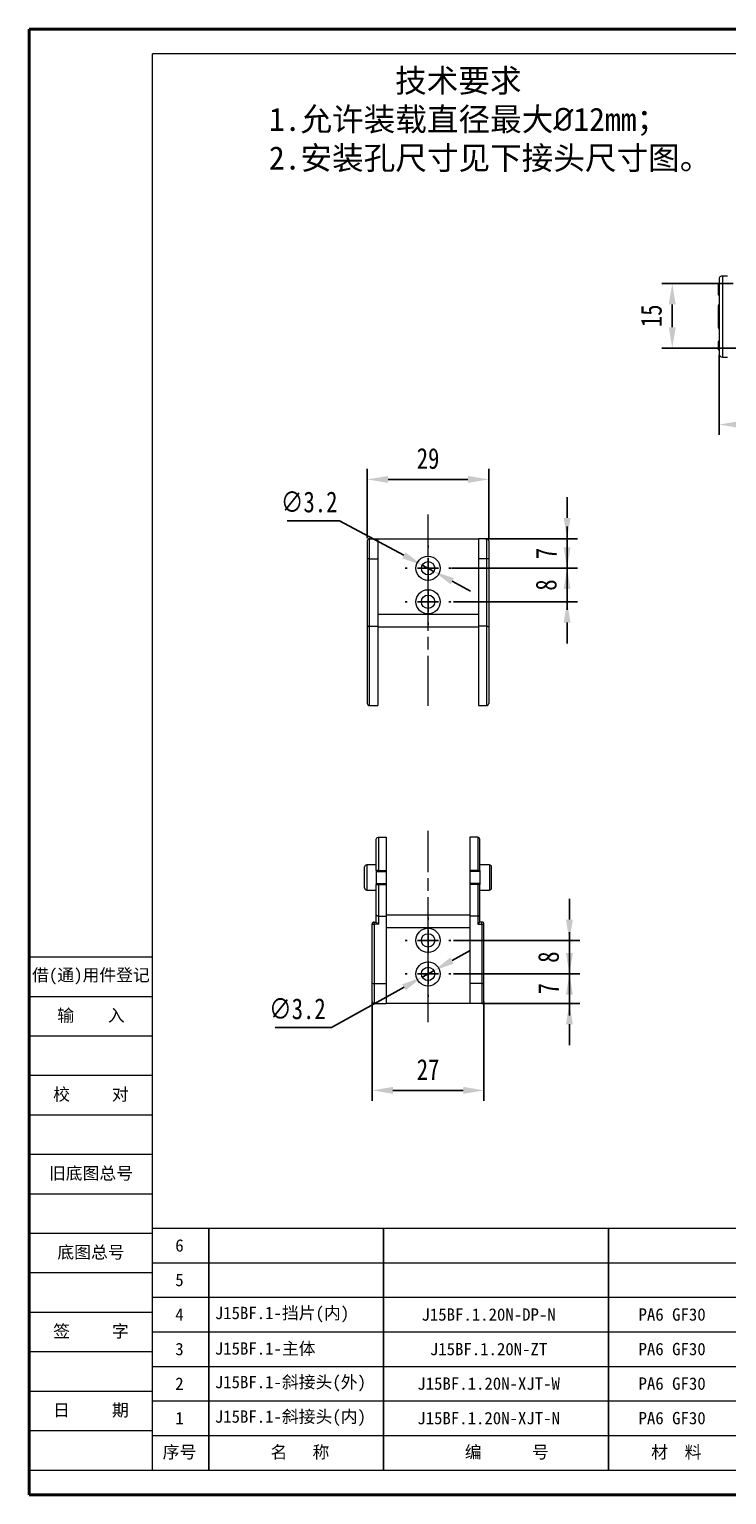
# Model space of a CAD drawing. Header units: millimetres. Extents: x 3187 to 3689, y -339 to 12.
# Tile 1 of 33: x 3187 to 3355, y -339 to 12. Entities that reach past the tile are written whole.
import ezdxf

# ---------------------------------------------------------------- set-up
doc = ezdxf.new("R2010")
doc.units = ezdxf.units.MM
doc.linetypes.add('ACAD_ISO08W100', pattern=[36, 24, -3, 6, -3])
doc.linetypes.add('CENTER', pattern=[0.6, 0.375, -0.075, 0.075, -0.075])
doc.layers.add('10', color=7, linetype='Continuous')
doc.layers.add('中心线', color=1, linetype='CENTER', lineweight=25)
doc.layers.add('标注线', color=7, linetype='Continuous', lineweight=15)
doc.styles.get("Standard").update_dxf_attribs({"font": '仿宋_GB2312.ttf', "width": 0.8})
doc.styles.add('样式 3.5', font='仿宋_GB2312.ttf')
doc.styles.add('样式 6', font='仿宋_GB2312.ttf')
doc.dimstyles.new('ISO-15', dxfattribs={"dimtxt": 5, "dimasz": 5, "dimexe": 2.5, "dimexo": 0.625, "dimgap": 2.5, "dimtad": 1, "dimdsep": 46, "dimtxsty": 'Standard', "dimcen": 2.5, "dimadec": 0, "dimazin": 0, "dimtfac": 1, "dimtmove": 0, "dimatfit": 3, "dimfxl": 0, "dimarcsym": 0})
doc.dimstyles.new('副本 ISO-15', dxfattribs={"dimtxt": 5, "dimasz": 5, "dimexe": 3, "dimexo": 0.625, "dimgap": 2, "dimtad": 1, "dimtoh": 1, "dimdsep": 46, "dimtxsty": 'Standard', "dimcen": 2.5, "dimadec": 0, "dimazin": 0, "dimtfac": 1, "dimtmove": 0, "dimatfit": 3, "dimfxl": 0, "dimarcsym": 0})

# ---------------------------------------------------------------- blocks, each defined once
blk = doc.blocks.new('SW_CENTERMARKSYMBOL_0')
at = {"layer": '10', "color": 0}
for p, q in [((0, 5), (0, 5.5)), ((-5, 0), (-5.5, 0)), ((0, 0), (-2.5, 0)), ((0, 0), (0, 2.5)), ((0, 0), (0, -2.5)), ((0, 0), (2.5, 0)), ((5, 0), (5.5, 0)), ((0, -5), (0, -5.5))]:
    blk.add_line(p, q, dxfattribs=at)
blk = doc.blocks.new('SW_CENTERMARKSYMBOL_1')
at = {"layer": '10', "color": 0}
for p, q in [((0, 5), (0, 5.5)), ((-5, 0), (-5.5, 0)), ((0, 0), (-2.5, 0)), ((0, 0), (0, 2.5)), ((0, 0), (0, -2.5)), ((0, 0), (2.5, 0)), ((5, 0), (5.5, 0)), ((0, -5), (0, -5.5))]:
    blk.add_line(p, q, dxfattribs=at)
blk = doc.blocks.new('SW_CENTERMARKSYMBOL_2')
at = {"layer": '10', "color": 0}
for p, q in [((0, 5), (0, 5.5)), ((-5, 0), (-5.5, 0)), ((0, 0), (-2.5, 0)), ((0, 0), (0, 2.5)), ((0, 0), (0, -2.5)), ((0, 0), (2.5, 0)), ((5, 0), (5.5, 0)), ((0, -5), (0, -5.5))]:
    blk.add_line(p, q, dxfattribs=at)
blk = doc.blocks.new('SW_CENTERMARKSYMBOL_3')
at = {"layer": '10', "color": 0}
for p, q in [((0, 5), (0, 5.5)), ((-5, 0), (-5.5, 0)), ((0, 0), (-2.5, 0)), ((0, 0), (0, 2.5)), ((0, 0), (0, -2.5)), ((0, 0), (2.5, 0)), ((5, 0), (5.5, 0)), ((0, -5), (0, -5.5))]:
    blk.add_line(p, q, dxfattribs=at)
blk = doc.blocks.new('*D257')
at = {"color": 0, "lineweight": -2}
for p, q in [((3356.43, -48.6), (3339.33, -48.6)), ((3341.83, -53.6), (3341.83, -59.1)), ((3358.64, -64.1), (3339.33, -64.1))]:
    blk.add_line(p, q, dxfattribs=at)
at = {"color": 0, "lineweight": 9}
for points in [[(3341, -53.6), (3342.66, -53.6), (3341.83, -48.6)], [(3341, -59.1), (3342.66, -59.1), (3341.83, -64.1)]]:
    blk.add_solid(points, dxfattribs=at)
at = {"layer": 'Defpoints', "color": 0, "lineweight": 9}
for p in [(3357.06, -48.6), (3341.83, -64.1), (3359.26, -64.1)]:
    blk.add_point(p, dxfattribs=at)
at = {"color": 0, "lineweight": 9, "insert": (3336.83, -56.35), "char_height": 5, "attachment_point": 5, "rotation": 90}
blk.add_mtext('15', dxfattribs=at)
blk = doc.blocks.new('*D259')
at = {"color": 0, "lineweight": -2}
for p, q in [((3353.06, -65.78), (3353.06, -84.95)), ((3381.06, -65.78), (3381.06, -84.95)), ((3358.06, -82.45), (3376.06, -82.45))]:
    blk.add_line(p, q, dxfattribs=at)
at = {"color": 0, "lineweight": 9}
for points in [[(3358.06, -81.62), (3358.06, -83.28), (3353.06, -82.45)], [(3376.06, -81.62), (3376.06, -83.28), (3381.06, -82.45)]]:
    blk.add_solid(points, dxfattribs=at)
at = {"layer": 'Defpoints', "color": 0, "lineweight": 9}
for p in [(3353.06, -65.15), (3381.06, -65.15), (3381.06, -82.45)]:
    blk.add_point(p, dxfattribs=at)
at = {"color": 0, "lineweight": 9, "insert": (3367.06, -77.45), "char_height": 5, "attachment_point": 5}
blk.add_mtext('28', dxfattribs=at)
blk = doc.blocks.new('*D260')
at = {"color": 0, "lineweight": -2}
for p, q in [((3316.58, -111.95), (3316.58, -106.95)), ((3288.82, -116.95), (3319.08, -116.95)), ((3316.58, -116.95), (3316.58, -125)), ((3289.32, -125), (3319.08, -125)), ((3316.58, -130), (3316.58, -135))]:
    blk.add_line(p, q, dxfattribs=at)
at = {"color": 0, "lineweight": 9}
for points in [[(3315.75, -111.95), (3317.41, -111.95), (3316.58, -116.95)], [(3315.75, -130), (3317.41, -130), (3316.58, -125)]]:
    blk.add_solid(points, dxfattribs=at)
at = {"layer": 'Defpoints', "color": 0, "lineweight": 9}
for p in [(3288.2, -116.95), (3288.7, -125), (3316.58, -125)]:
    blk.add_point(p, dxfattribs=at)
at = {"color": 0, "lineweight": 9, "insert": (3311.58, -120.97), "char_height": 5, "attachment_point": 5, "rotation": 90}
blk.add_mtext('8', dxfattribs=at)
blk = doc.blocks.new('*D261')
at = {"color": 0, "lineweight": -2}
for p, q in [((3316.58, -104.86), (3316.58, -99.86)), ((3296.9, -109.86), (3319.08, -109.86)), ((3316.58, -116.95), (3316.58, -109.86)), ((3289.45, -116.95), (3319.08, -116.95)), ((3316.58, -121.95), (3316.58, -126.95))]:
    blk.add_line(p, q, dxfattribs=at)
at = {"color": 0, "lineweight": 9}
for points in [[(3315.75, -104.86), (3317.41, -104.86), (3316.58, -109.86)], [(3315.75, -121.95), (3317.41, -121.95), (3316.58, -116.95)]]:
    blk.add_solid(points, dxfattribs=at)
at = {"layer": 'Defpoints', "color": 0, "lineweight": 9}
for p in [(3296.28, -109.86), (3316.58, -109.86), (3288.82, -116.95)]:
    blk.add_point(p, dxfattribs=at)
at = {"color": 0, "lineweight": 9, "insert": (3311.58, -113.4), "char_height": 5, "attachment_point": 5, "rotation": 90}
blk.add_mtext('7', dxfattribs=at)
blk = doc.blocks.new('*D262')
at = {"color": 0, "lineweight": -2}
for p, q in [((3268.61, -109.73), (3268.61, -93.12)), ((3297.78, -109.95), (3297.78, -93.12)), ((3273.61, -95.62), (3292.78, -95.62))]:
    blk.add_line(p, q, dxfattribs=at)
at = {"color": 0, "lineweight": 9}
for points in [[(3273.61, -94.79), (3273.61, -96.46), (3268.61, -95.62)], [(3292.78, -94.79), (3292.78, -96.46), (3297.78, -95.62)]]:
    blk.add_solid(points, dxfattribs=at)
at = {"layer": 'Defpoints', "color": 0, "lineweight": 9}
for p in [(3297.78, -95.62), (3268.61, -110.36), (3297.78, -110.58)]:
    blk.add_point(p, dxfattribs=at)
at = {"color": 0, "lineweight": 9, "insert": (3283.2, -90.62), "char_height": 5, "attachment_point": 5}
blk.add_mtext('29', dxfattribs=at)
blk = doc.blocks.new('*D263')
at = {"color": 0, "lineweight": -2}
for p, q in [((3317.14, -201.27), (3317.14, -196.27)), ((3289.32, -206.27), (3319.64, -206.27)), ((3317.14, -206.27), (3317.14, -214.32)), ((3289.32, -214.32), (3319.64, -214.32)), ((3317.14, -219.32), (3317.14, -224.32))]:
    blk.add_line(p, q, dxfattribs=at)
at = {"color": 0, "lineweight": 9}
for points in [[(3316.3, -201.27), (3317.97, -201.27), (3317.14, -206.27)], [(3316.3, -219.32), (3317.97, -219.32), (3317.14, -214.32)]]:
    blk.add_solid(points, dxfattribs=at)
at = {"layer": 'Defpoints', "color": 0, "lineweight": 9}
for p in [(3288.7, -206.27), (3288.7, -214.32), (3317.14, -214.32)]:
    blk.add_point(p, dxfattribs=at)
at = {"color": 0, "lineweight": 9, "insert": (3312.14, -210.29), "char_height": 5, "attachment_point": 5, "rotation": 90}
blk.add_mtext('8', dxfattribs=at)
blk = doc.blocks.new('*D264')
at = {"color": 0, "lineweight": -2}
for p, q in [((3317.14, -209.32), (3317.14, -204.32)), ((3289.32, -214.32), (3319.64, -214.32)), ((3317.14, -214.32), (3317.14, -221.41)), ((3296.18, -221.41), (3319.64, -221.41)), ((3317.14, -226.41), (3317.14, -231.41))]:
    blk.add_line(p, q, dxfattribs=at)
at = {"color": 0, "lineweight": 9}
for points in [[(3316.3, -209.32), (3317.97, -209.32), (3317.14, -214.32)], [(3316.3, -226.41), (3317.97, -226.41), (3317.14, -221.41)]]:
    blk.add_solid(points, dxfattribs=at)
at = {"layer": 'Defpoints', "color": 0, "lineweight": 9}
for p in [(3288.7, -214.32), (3295.56, -221.41), (3317.14, -221.41)]:
    blk.add_point(p, dxfattribs=at)
at = {"color": 0, "lineweight": 9, "insert": (3312.14, -217.86), "char_height": 5, "attachment_point": 5, "rotation": 90}
blk.add_mtext('7', dxfattribs=at)
blk = doc.blocks.new('*D265')
at = {"color": 0, "lineweight": -2}
for p, q in [((3269.77, -220.92), (3269.77, -244.77)), ((3296.63, -220.92), (3296.63, -244.77)), ((3274.77, -242.27), (3291.63, -242.27))]:
    blk.add_line(p, q, dxfattribs=at)
at = {"color": 0, "lineweight": 9}
for points in [[(3274.77, -241.43), (3274.77, -243.1), (3269.77, -242.27)], [(3291.63, -241.43), (3291.63, -243.1), (3296.63, -242.27)]]:
    blk.add_solid(points, dxfattribs=at)
at = {"layer": 'Defpoints', "color": 0, "lineweight": 9}
for p in [(3269.77, -220.29), (3296.63, -220.29), (3296.63, -242.27)]:
    blk.add_point(p, dxfattribs=at)
at = {"color": 0, "lineweight": 9, "insert": (3283.2, -237.27), "char_height": 5, "attachment_point": 5}
blk.add_mtext('27', dxfattribs=at)
blk = doc.blocks.new('*D266')
at = {"color": 0, "lineweight": -2}
for p, q in [((3249.34, -105.56), (3261.94, -105.56)), ((3261.94, -105.56), (3277.38, -113.83)), ((3284.61, -117.7), (3281.79, -116.19)), ((3289.02, -120.06), (3293.42, -122.43))]:
    blk.add_line(p, q, dxfattribs=at)
at = {"color": 0, "lineweight": 9}
for points in [[(3277.77, -113.1), (3276.99, -114.57), (3281.79, -116.19)], [(3289.41, -119.33), (3288.62, -120.8), (3284.61, -117.7)]]:
    blk.add_solid(points, dxfattribs=at)
at = {"layer": 'Defpoints', "color": 0, "lineweight": 9}
for p in [(3281.79, -116.19), (3284.61, -117.7)]:
    blk.add_point(p, dxfattribs=at)
at = {"color": 0, "lineweight": 9, "insert": (3254.64, -101.06), "char_height": 5, "attachment_point": 5}
blk.add_mtext('∅3.2', dxfattribs=at)
blk = doc.blocks.new('*D267')
at = {"color": 0, "lineweight": -2}
for p, q in [((3288.97, -211.11), (3293.34, -208.68)), ((3284.6, -213.54), (3281.8, -215.09)), ((3260.01, -227.21), (3277.43, -217.52)), ((3246.52, -227.21), (3260.01, -227.21))]:
    blk.add_line(p, q, dxfattribs=at)
at = {"color": 0, "lineweight": 9}
for points in [[(3288.56, -210.38), (3289.37, -211.84), (3284.6, -213.54)], [(3277.02, -216.79), (3277.83, -218.25), (3281.8, -215.09)]]:
    blk.add_solid(points, dxfattribs=at)
at = {"layer": 'Defpoints', "color": 0, "lineweight": 9}
for p in [(3284.6, -213.54), (3281.8, -215.09)]:
    blk.add_point(p, dxfattribs=at)
at = {"color": 0, "lineweight": 9, "insert": (3251.82, -222.71), "char_height": 5, "attachment_point": 5}
blk.add_mtext('∅3.2', dxfattribs=at)

msp = doc.modelspace()

# ---------------------------------------------------------------- linework, layer by layer
at = {"color": 7, "lineweight": 40}
for p, q in [((3187.454, -339.321), (3187.454, 12.421)), ((3684.866, 12.421), (3187.454, 12.421)), ((3187.454, -339.321), (3684.866, -339.321))]:
    msp.add_line(p, q, dxfattribs=at)
at = {"color": 7, "lineweight": 13}
for p, q in [((3217.062, -333.399), (3217.062, 6.499)), ((3678.945, 6.499), (3217.062, 6.499)), ((3217.062, -333.399), (3465.768, -333.399))]:
    msp.add_line(p, q, dxfattribs=at)
at = {"color": 7, "linetype": 'Continuous', "lineweight": 15}
for p, q in [((3353.058, -48.764), (3352.858, -48.764)), ((3353.858, -46.796), (3353.858, -66.296)), ((3355.058, -46.796), (3353.858, -46.796)), ((3353.058, -50.049), (3352.858, -50.049)), ((3352.858, -51.292), (3352.858, -51.328)), ((3352.858, -51.328), (3353.058, -51.328)), ((3353.058, -62.496), (3352.858, -62.496)), ((3352.858, -62.496), (3352.858, -62.502)), ((3353.058, -62.702), (3352.858, -62.702)), ((3353.058, -63.51), (3352.858, -63.51)), ((3353.058, -64.318), (3352.858, -64.318)), ((3353.058, -64.522), (3352.858, -64.522)), ((3353.858, -66.296), (3355.058, -66.296)), ((3268.615, -110.357), (3268.615, -114.697)), ((3269.115, -114.676), (3269.115, -109.857)), ((3269.115, -109.857), (3271.127, -109.857)), ((3271.127, -109.857), (3271.127, -114.676)), ((3271.127, -109.857), (3295.271, -109.857)), ((3297.283, -109.857), (3295.271, -109.857)), ((3295.271, -109.857), (3295.271, -114.676)), ((3297.283, -114.676), (3297.283, -109.857)), ((3297.783, -110.357), (3297.783, -114.697)), ((3268.615, -114.697), (3268.615, -131.19)), ((3269.115, -130.822), (3269.115, -114.676)), ((3269.115, -114.676), (3271.127, -114.676)), ((3271.127, -114.676), (3271.127, -130.822)), ((3297.283, -114.676), (3295.271, -114.676)), ((3295.271, -114.676), (3295.271, -130.822)), ((3297.283, -130.822), (3297.283, -114.676)), ((3297.783, -114.697), (3297.783, -131.19)), ((3271.127, -127.993), (3295.271, -127.993)), ((3268.615, -131.19), (3268.615, -149.403)), ((3269.115, -130.822), (3271.127, -130.822)), ((3269.115, -149.903), (3269.115, -130.822)), ((3271.127, -130.822), (3271.127, -149.903)), ((3271.127, -131.011), (3295.271, -131.011)), ((3297.283, -130.822), (3295.271, -130.822)), ((3295.271, -130.822), (3295.271, -149.903)), ((3297.283, -149.903), (3297.283, -130.822)), ((3297.783, -131.19), (3297.783, -149.403)), ((3269.115, -149.903), (3271.127, -149.903)), ((3295.271, -149.903), (3297.283, -149.903)), ((3270.774, -189.509), (3270.774, -182.007)), ((3271.274, -181.507), (3271.274, -189.465)), ((3271.274, -181.507), (3273.139, -181.507)), ((3273.139, -181.507), (3273.139, -189.465)), ((3295.123, -181.507), (3293.259, -181.507)), ((3293.259, -181.507), (3293.259, -189.465)), ((3295.123, -181.507), (3295.123, -189.465)), ((3295.623, -189.509), (3295.623, -182.007)), ((3267.961, -193.69), (3267.961, -188.65)), ((3270.774, -188.15), (3268.461, -188.15)), ((3268.461, -188.15), (3268.461, -194.19)), ((3270.774, -189.509), (3270.774, -189.749)), ((3270.774, -189.749), (3273.139, -189.749)), ((3270.774, -189.749), (3270.774, -192.591)), ((3271.274, -189.465), (3273.139, -189.465)), ((3273.139, -189.465), (3273.139, -189.749)), ((3273.139, -189.749), (3273.139, -192.591)), ((3293.259, -189.465), (3293.259, -189.749)), ((3295.123, -189.465), (3293.259, -189.465)), ((3295.623, -189.749), (3293.259, -189.749)), ((3293.259, -189.749), (3293.259, -192.591)), ((3297.936, -188.15), (3295.623, -188.15)), ((3295.623, -189.509), (3295.623, -189.749)), ((3295.623, -189.749), (3295.623, -192.591)), ((3297.936, -188.15), (3297.936, -194.19)), ((3298.436, -193.69), (3298.436, -188.65)), ((3270.774, -192.591), (3273.139, -192.591)), ((3270.774, -192.591), (3270.774, -192.831)), ((3270.774, -200.068), (3270.774, -192.831)), ((3271.274, -192.875), (3271.274, -200.435)), ((3271.274, -192.875), (3273.139, -192.875)), ((3273.139, -192.591), (3273.139, -192.875)), ((3273.139, -192.875), (3273.139, -200.435)), ((3293.259, -192.591), (3293.259, -192.875)), ((3295.623, -192.591), (3293.259, -192.591)), ((3295.123, -192.875), (3293.259, -192.875)), ((3293.259, -192.875), (3293.259, -200.435)), ((3295.123, -192.875), (3295.123, -200.435)), ((3295.623, -192.591), (3295.623, -192.831)), ((3295.623, -200.068), (3295.623, -192.831)), ((3268.461, -194.19), (3270.774, -194.19)), ((3295.623, -194.19), (3297.936, -194.19)), ((3270.774, -201.857), (3270.774, -200.068)), ((3271.274, -200.435), (3273.139, -200.435)), ((3271.274, -200.435), (3271.274, -202.378)), ((3293.259, -200.253), (3273.139, -200.253)), ((3273.139, -200.435), (3273.139, -216.589)), ((3295.123, -200.435), (3293.259, -200.435)), ((3293.259, -200.435), (3293.259, -216.589)), ((3295.123, -200.435), (3295.123, -202.378)), ((3295.623, -201.857), (3295.623, -200.068)), ((3269.768, -216.568), (3269.768, -202.357)), ((3270.268, -202.378), (3270.268, -201.857)), ((3270.268, -201.857), (3270.774, -201.857)), ((3270.268, -202.378), (3270.268, -216.589)), ((3271.274, -202.378), (3270.268, -202.378)), ((3293.259, -203.271), (3273.139, -203.271)), ((3295.123, -202.378), (3296.129, -202.378)), ((3296.129, -201.857), (3295.623, -201.857)), ((3296.129, -202.378), (3296.129, -201.857)), ((3296.129, -202.378), (3296.129, -216.589)), ((3296.629, -216.568), (3296.629, -202.357)), ((3269.768, -220.907), (3269.768, -216.568)), ((3270.268, -216.589), (3273.139, -216.589)), ((3270.268, -216.589), (3270.268, -221.407)), ((3273.139, -216.589), (3273.139, -221.407)), ((3296.129, -216.589), (3293.259, -216.589)), ((3293.259, -216.589), (3293.259, -221.407)), ((3296.129, -216.589), (3296.129, -221.407)), ((3296.629, -220.907), (3296.629, -216.568)), ((3270.268, -221.407), (3273.139, -221.407)), ((3293.259, -221.407), (3273.139, -221.407)), ((3296.129, -221.407), (3293.259, -221.407))]:
    msp.add_line(p, q, dxfattribs=at)
at = {"color": 7, "lineweight": 15}
for p, q in [((3187.454, -210.231), (3217.062, -210.231)), ((3187.454, -219.705), (3217.062, -219.705)), ((3187.454, -229.18), (3217.062, -229.18)), ((3187.454, -238.654), (3217.062, -238.654)), ((3187.454, -248.129), (3217.062, -248.129)), ((3187.454, -257.603), (3217.062, -257.603)), ((3187.454, -267.078), (3217.062, -267.078)), ((3187.454, -276.552), (3217.062, -276.552)), ((3217.062, -275.368), (3413.64, -275.368)), ((3217.062, -283.658), (3413.64, -283.658)), ((3187.454, -286.027), (3217.062, -286.027)), ((3217.062, -291.948), (3413.64, -291.948)), ((3187.454, -295.501), (3217.062, -295.501)), ((3217.062, -300.238), (3413.64, -300.238)), ((3187.454, -304.976), (3217.062, -304.976)), ((3217.062, -308.529), (3413.64, -308.529)), ((3187.454, -314.45), (3217.062, -314.45)), ((3217.062, -316.819), (3413.64, -316.819)), ((3187.454, -323.925), (3217.062, -323.925)), ((3217.062, -325.109), (3465.768, -325.109)), ((3187.454, -333.399), (3217.062, -333.399))]:
    msp.add_line(p, q, dxfattribs=at)
at = {"color": 7}
for p, q in [((3230.546, -275.368), (3230.546, -333.399)), ((3272.508, -275.368), (3272.508, -333.399)), ((3326.488, -333.399), (3326.488, -275.368))]:
    msp.add_line(p, q, dxfattribs=at)
at = {"color": 7, "linetype": 'Continuous', "lineweight": 15}
for centre, radius in [((3283.199, -116.947), 2.91), ((3283.199, -116.947), 1.6), ((3283.199, -124.997), 2.91), ((3283.199, -124.997), 1.61), ((3283.199, -206.267), 2.91), ((3283.199, -206.267), 1.61), ((3283.199, -214.317), 2.91), ((3283.199, -214.317), 1.6)]:
    msp.add_circle(centre, radius, dxfattribs=at)
for centre, radius, start, end in [((3353.858, -47.596), 0.8, 90, 180), ((3353.358, -54.046), 0.5, 127.71782, 180), ((3353.358, -59.046), 0.5, 180, 232.46944), ((3353.858, -65.496), 0.8, 180, 270), ((3269.115, -110.357), 0.5, 90, 180), ((3297.283, -110.357), 0.5, 0, 90), ((3268.99, -117.659), 2.986, 87.60525, 97.21825), ((3297.407, -117.659), 2.986, 82.78175, 92.39475), ((3269.115, -149.403), 0.5, 180, 270), ((3297.283, -149.403), 0.5, 270, 0), ((3268.461, -188.65), 0.5, 90, 180), ((3297.936, -188.65), 0.5, 0, 90), ((3268.461, -193.69), 0.5, 180, 270), ((3297.936, -193.69), 0.5, 270, 0), ((3270.268, -202.357), 0.5, 90, 180), ((3270.144, -199.394), 2.986, 262.78175, 272.39475), ((3296.129, -202.357), 0.5, 0, 90), ((3296.253, -199.394), 2.986, 267.60525, 277.21825), ((3270.144, -213.605), 2.986, 262.78175, 272.39475), ((3296.253, -213.605), 2.986, 267.60525, 277.21825), ((3270.268, -220.907), 0.5, 180, 270), ((3296.129, -220.907), 0.5, 270, 0)]:
    msp.add_arc(centre, radius, start, end, dxfattribs=at)
for centre, major_axis, start_param, end_param in [((3271.274, -202.357), (0.5, -0.5), 3.1626578, 4.7334542), ((3295.123, -202.357), (0.5, 0.5), 4.6913238, 6.2621201)]:
    msp.add_ellipse(centre, major_axis=major_axis, ratio=0.0210683, start_param=start_param, end_param=end_param, dxfattribs=at)
for points, knots in [([(3352.858, -48.764), (3352.858, -48.773), (3352.858, -48.791), (3352.858, -48.98), (3352.858, -49.266), (3352.858, -49.631), (3352.858, -49.9), (3352.858, -50.049)], [0, 0, 0, 0, 0.2039328, 0.4101703, 0.5932152, 0.7735311, 1, 1, 1, 1]), ([(3353.058, -47.596), (3353.058, -47.603), (3353.058, -47.617), (3353.058, -47.736), (3353.058, -47.931), (3353.058, -48.215), (3353.058, -48.585), (3353.058, -49.046), (3353.058, -49.587), (3353.058, -50.206), (3353.058, -50.893), (3353.058, -51.635), (3353.058, -52.422), (3353.058, -53.323), (3353.058, -54.336), (3353.058, -55.443), (3353.058, -56.182), (3353.058, -56.546)], [0, 0, 0, 0, 0.0582618, 0.1165046, 0.1782729, 0.2400039, 0.304346, 0.3686506, 0.4343617, 0.5000346, 0.5657457, 0.6314186, 0.6957607, 0.7600653, 0.8423607, 0.922384, 1, 1, 1, 1]), ([(3352.858, -50.049), (3352.858, -50.184), (3352.858, -50.453), (3352.858, -50.841), (3352.858, -51.131), (3352.858, -51.304), (3352.858, -51.32), (3352.858, -51.328)], [0, 0, 0, 0, 0.2046095, 0.4111094, 0.6218416, 0.8013109, 1, 1, 1, 1]), ([(3352.858, -54.046), (3352.858, -54.054), (3352.858, -54.071), (3352.858, -54.189), (3352.858, -54.323), (3352.858, -54.495), (3352.858, -54.766), (3352.858, -55.163), (3352.858, -55.562), (3352.858, -55.923), (3352.858, -56.232), (3352.858, -56.441), (3352.858, -56.546)], [0, 0, 0, 0, 0.1200275, 0.2399198, 0.3053743, 0.3701065, 0.4999866, 0.6300032, 0.7598832, 0.8401651, 0.9197772, 1, 1, 1, 1]), ([(3352.858, -56.546), (3352.858, -56.703), (3352.858, -57.017), (3352.858, -57.403), (3352.858, -57.701), (3352.858, -57.995), (3352.858, -58.326), (3352.858, -58.651), (3352.858, -58.857), (3352.858, -58.974), (3352.858, -59.035), (3352.858, -59.042), (3352.858, -59.046)], [0, 0, 0, 0, 0.1199935, 0.2399204, 0.3053747, 0.3701068, 0.4999865, 0.6300027, 0.7598824, 0.8401952, 0.919807, 1, 1, 1, 1]), ([(3353.058, -56.546), (3353.058, -56.819), (3353.058, -57.365), (3353.058, -58.193), (3353.058, -59.023), (3353.058, -59.857), (3353.058, -60.67), (3353.058, -61.457), (3353.058, -62.199), (3353.058, -62.886), (3353.058, -63.505), (3353.058, -64.047), (3353.058, -64.507), (3353.058, -64.917), (3353.058, -65.242), (3353.058, -65.457), (3353.058, -65.483), (3353.058, -65.496)], [0, 0, 0, 0, 0.05826175, 0.11650464, 0.17827294, 0.24000392, 0.30434599, 0.36865058, 0.43436173, 0.5000346, 0.56574575, 0.63141862, 0.69576069, 0.76006528, 0.84236072, 0.92238404, 1, 1, 1, 1]), ([(3352.858, -62.496), (3352.858, -62.497), (3352.858, -62.499), (3352.858, -62.52), (3352.858, -62.554), (3352.858, -62.598), (3352.858, -62.647), (3352.858, -62.683), (3352.858, -62.702)], [0, 0, 0, 0, 0.1926084, 0.3886438, 0.5551724, 0.7265147, 0.8621164, 1, 1, 1, 1]), ([(3352.858, -62.702), (3352.858, -62.736), (3352.858, -62.805), (3352.858, -62.919), (3352.858, -63.031), (3352.858, -63.164), (3352.858, -63.324), (3352.858, -63.447), (3352.858, -63.51)], [0, 0, 0, 0, 0.1482727, 0.3010592, 0.4304962, 0.5609374, 0.7796981, 1, 1, 1, 1]), ([(3352.858, -63.51), (3352.858, -63.576), (3352.858, -63.71), (3352.858, -63.879), (3352.858, -64.016), (3352.858, -64.121), (3352.858, -64.225), (3352.858, -64.287), (3352.858, -64.318)], [0, 0, 0, 0, 0.2361521, 0.4738554, 0.6016522, 0.730266, 0.8635017, 1, 1, 1, 1]), ([(3352.858, -64.318), (3352.858, -64.344), (3352.858, -64.395), (3352.858, -64.451), (3352.858, -64.492), (3352.858, -64.511), (3352.858, -64.52), (3352.858, -64.521), (3352.858, -64.522)], [0, 0, 0, 0, 0.1937663, 0.39358, 0.5766373, 0.7654093, 0.8822901, 1, 1, 1, 1]), ([(3269.115, -130.822), (3269.041, -130.822), (3268.969, -130.834), (3268.842, -130.877), (3268.787, -130.907), (3268.656, -131.013), (3268.615, -131.102), (3268.615, -131.19)], [0, 0, 0, 0, 0.25, 0.25, 0.5, 0.5, 1, 1, 1, 1]), ([(3297.283, -130.822), (3297.356, -130.822), (3297.428, -130.834), (3297.555, -130.877), (3297.61, -130.907), (3297.741, -131.013), (3297.783, -131.102), (3297.783, -131.19)], [0, 0, 0, 0, 0.25, 0.25, 0.5, 0.5, 1, 1, 1, 1]), ([(3270.774, -182.007), (3270.774, -181.875), (3270.828, -181.746), (3271.013, -181.561), (3271.142, -181.507), (3271.274, -181.507)], [0, 0, 0, 0, 0.5, 0.5, 1, 1, 1, 1]), ([(3295.623, -182.007), (3295.623, -181.875), (3295.569, -181.746), (3295.385, -181.561), (3295.255, -181.507), (3295.123, -181.507)], [0, 0, 0, 0, 0.5, 0.5, 1, 1, 1, 1]), ([(3271.274, -189.465), (3271.142, -189.465), (3271.013, -189.47), (3270.829, -189.486), (3270.774, -189.498), (3270.774, -189.509)], [0, 0, 0, 0, 0.5, 0.5, 1, 1, 1, 1]), ([(3295.123, -189.465), (3295.255, -189.465), (3295.384, -189.47), (3295.569, -189.486), (3295.623, -189.498), (3295.623, -189.509)], [0, 0, 0, 0, 0.5, 0.5, 1, 1, 1, 1]), ([(3270.774, -192.831), (3270.774, -192.842), (3270.828, -192.854), (3271.013, -192.87), (3271.142, -192.875), (3271.274, -192.875)], [0, 0, 0, 0, 0.5, 0.5, 1, 1, 1, 1]), ([(3295.623, -192.831), (3295.623, -192.842), (3295.569, -192.854), (3295.385, -192.87), (3295.255, -192.875), (3295.123, -192.875)], [0, 0, 0, 0, 0.5, 0.5, 1, 1, 1, 1]), ([(3271.274, -200.435), (3271.201, -200.435), (3271.129, -200.423), (3271.002, -200.381), (3270.947, -200.351), (3270.816, -200.245), (3270.774, -200.156), (3270.774, -200.068)], [0, 0, 0, 0, 0.25, 0.25, 0.5, 0.5, 1, 1, 1, 1]), ([(3295.123, -200.435), (3295.196, -200.435), (3295.268, -200.423), (3295.395, -200.381), (3295.45, -200.351), (3295.581, -200.245), (3295.623, -200.156), (3295.623, -200.068)], [0, 0, 0, 0, 0.25, 0.25, 0.5, 0.5, 1, 1, 1, 1])]:
    msp.add_open_spline(points, degree=3, knots=knots, dxfattribs=at)
at = {"layer": '中心线', "linetype": 'ACAD_ISO08W100', "lineweight": 13, "ltscale": 0.5}
for p, q in [((3283.199, -149.932), (3283.199, -104.015)), ((3283.199, -225.866), (3283.199, -179.948))]:
    msp.add_line(p, q, dxfattribs=at)

# ---------------------------------------------------------------- block references
at = {"layer": '10', "color": 1, "rotation": 270}
for name, p in [('SW_CENTERMARKSYMBOL_2', (3283.199, -116.947)), ('SW_CENTERMARKSYMBOL_3', (3283.199, -124.997)), ('SW_CENTERMARKSYMBOL_1', (3283.199, -206.267)), ('SW_CENTERMARKSYMBOL_0', (3283.199, -214.317))]:
    msp.add_blockref(name, p, dxfattribs=at)

# ---------------------------------------------------------------- texts
at = {"insert": (3244.992, 2.877), "char_height": 5.56408, "attachment_point": 1, "style": '样式 6'}
msp.add_mtext('        技术要求\\P1.允许装载直径最大{\\fISOCPEUR|b0|i0|c0|p34;%%C}12mm；\\P2.安装孔尺寸见下接头尺寸图。', dxfattribs=at)
at = {"color": 7, "linetype": 'CENTER', "lineweight": 18, "char_height": 2.96079, "width": 29.60788, "attachment_point": 5, "style": '样式 3.5'}
for s, insert in [('{\\fSimSun|b0|i0|c134|p2;借}({\\fSimSun|b0|i0|c134|p2;通}){\\fSimSun|b0|i0|c134|p2;用件登记}', (3202.258, -214.968)), ('\\f宋体|b0|i0|c134|p2;校     对', (3202.258, -243.391)), ('\\f宋体|b0|i0|c134|p2;旧底图总号', (3202.258, -262.34)), ('\\f宋体|b0|i0|c134|p2;底图总号', (3202.258, -281.289)), ('\\f宋体|b0|i0|c134|p2;签     字', (3202.258, -300.238)), ('\\f宋体|b0|i0|c134|p2;日     期', (3202.258, -319.188))]:
    msp.add_mtext(s, dxfattribs=dict(at, insert=insert))
at = {"color": 7, "lineweight": 18, "insert": (3202.258, -224.442), "char_height": 2.96079, "width": 29.60788, "attachment_point": 5, "style": '样式 3.5'}
msp.add_mtext('{\\fSimSun|b0|i0|c134|p2;输    入}', dxfattribs=at)
at = {"layer": '标注线', "color": 7, "lineweight": 18, "char_height": 2.13177, "style": '样式 6'}
for s, insert, width, attachment_point in [('{\\H1.389x;6}', (3223.513, -279.513), 14.21178, 5), ('{\\H1.389x;5}', (3223.513, -287.803), 14.21178, 5), ('{\\H1.389x;4}', (3223.513, -296.093), 14.21178, 5), ('{\\H1.389x;J15BF.1-挡片(内)}', (3231.994, -296.093), 41.01247, 4), ('{\\H1.389x;J15BF.1.20N-DP-N}', (3297.732, -296.093), 40.97673, 5), ('{\\H1.389x;PA6 GF30}', (3341.796, -296.093), 16.78647, 5), ('{\\H1.389x;J15BF.1-主体}', (3231.994, -304.384), 41.01247, 4), ('{\\H1.389x;PA6 GF30}', (3341.796, -304.384), 16.78647, 5), ('{\\H1.389x;3}', (3223.513, -304.384), 14.21178, 5), ('{\\H1.389x;J15BF.1.20N-ZT}', (3297.732, -304.384), 40.97673, 5), ('{\\H1.389x;PA6 GF30}', (3341.796, -312.674), 16.78647, 5), ('{\\H1.389x;2}', (3223.513, -312.674), 14.21178, 5), ('{\\H1.389x;J15BF.1-斜接头(外)}', (3231.994, -312.674), 53.28845, 4), ('{\\H1.389x;J15BF.1.20N-XJT-W}', (3297.732, -312.674), 40.97673, 5), ('{\\H1.389x;1}', (3223.513, -320.964), 14.21178, 5), ('{\\H1.389x;J15BF.1-斜接头(内)}', (3231.994, -320.964), 50.54658, 4), ('{\\H1.389x;J15BF.1.20N-XJT-N}', (3297.732, -320.964), 40.97673, 5), ('{\\H1.389x;PA6 GF30}', (3341.796, -320.964), 16.78647, 5), ('{\\H1.389x;序号}', (3223.513, -329.254), 14.21178, 5), ('{\\H1.389x;名   称}', (3252.44, -329.254), 28.35251, 5), ('{\\H1.389x;编      号}', (3302.11, -329.254), 40.97673, 5), ('{\\H1.389x; 材  料}', (3341.796, -329.254), 16.78647, 5)]:
    msp.add_mtext(s, dxfattribs=dict(at, insert=insert, width=width, attachment_point=attachment_point))

# ---------------------------------------------------------------- dimensions: what is measured, and where the dimension line sits
at = {"color": 5, "lineweight": 9}
for base, p1, p2, text, picture, middle in [((3341.829, -64.096), (3357.058, -48.596), (3359.26, -64.096), '15', '*D257', (3336.829, -56.346)), ((3316.579, -109.857), (3288.824, -116.947), (3296.277, -109.857), '7', '*D261', (3311.579, -113.402)), ((3316.579, -124.997), (3288.199, -116.947), (3288.699, -124.997), '8', '*D260', (3311.579, -120.972)), ((3317.137, -214.317), (3288.699, -206.267), (3288.699, -214.317), '8', '*D263', (3312.137, -210.292)), ((3317.137, -221.407), (3288.699, -214.317), (3295.559, -221.407), '7', '*D264', (3312.137, -217.862))]:
    dim = msp.add_linear_dim(base=base, p1=p1, p2=p2, angle=90, text=text, dimstyle='ISO-15', dxfattribs=at)
    dim.commit()
    dim.dimension.update_dxf_attribs({"geometry": picture, "text_midpoint": middle})
dim = msp.add_linear_dim(base=(3381.058, -82.45), p1=(3353.058, -65.151), p2=(3381.058, -65.151), dimstyle='ISO-15', dxfattribs=at)
dim.commit()
dim.dimension.update_dxf_attribs({"geometry": '*D259', "text_midpoint": (3367.058, -77.45)})
for base, p1, p2, text, picture, middle in [((3297.783, -95.623), (3268.615, -110.357), (3297.783, -110.575), '29', '*D262', (3283.199, -90.623)), ((3296.629, -242.267), (3269.768, -220.292), (3296.629, -220.292), '27', '*D265', (3283.199, -237.267))]:
    dim = msp.add_linear_dim(base=base, p1=p1, p2=p2, text=text, dimstyle='ISO-15', dxfattribs=at)
    dim.commit()
    dim.dimension.update_dxf_attribs({"geometry": picture, "text_midpoint": middle})
for p1, p2, picture, middle in [((3284.609, -117.703), (3281.788, -116.192), '*D266', (3254.64, -105.559)), ((3284.597, -213.54), (3281.8, -215.094), '*D267', (3251.822, -227.207))]:
    dim = msp.add_diameter_dim_2p(p1=p1, p2=p2, dimstyle='副本 ISO-15', dxfattribs=at)
    dim.commit()
    dim.dimension.update_dxf_attribs({"geometry": picture, "text_midpoint": middle, "dimtype": 163})

doc.saveas('drawing.dxf')
